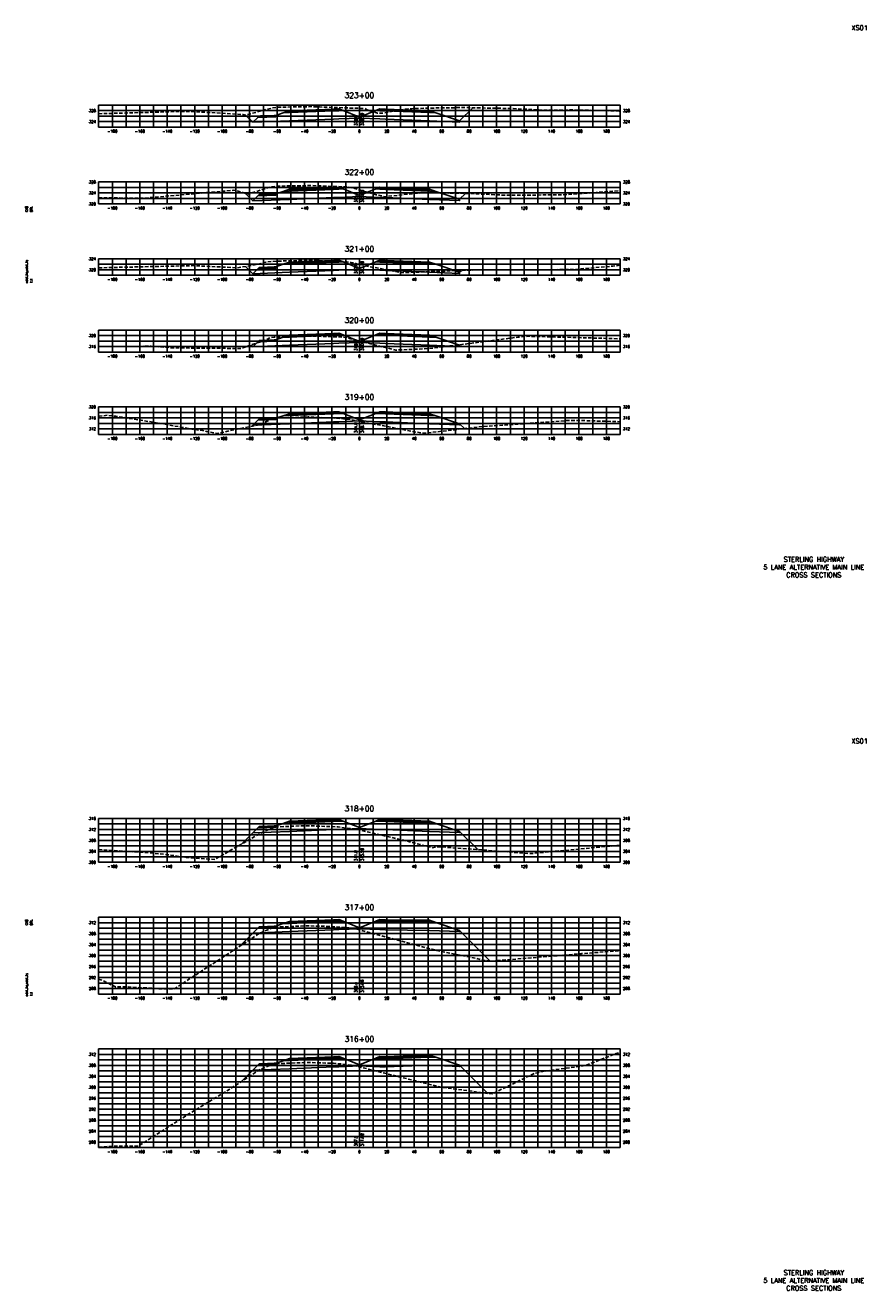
# Model space of a CAD drawing. Extents: x 37 to 10140, y -1968 to 9206.
# Tile 80 of 105: x 5147 to 5760, y 4696 to 5618. Entities that reach past the tile are written whole.
import ezdxf
from ezdxf.enums import TextEntityAlignment as Align

# ---------------------------------------------------------------- set-up
doc = ezdxf.new("R2010")
doc.units = 0
doc.header["$LTSCALE"] = 20
doc.header["$MEASUREMENT"] = 0
doc.linetypes.add('HIDDEN_050%', pattern=[0.1875, 0.125, -0.0625])
for name, color, linetype in [('S-AT-TXT175', 6, 'Continuous'), ('S-AT-TXT80', 1, 'Continuous'), ('XDATUM', 3, 'Continuous'), ('XEG', 1, 'HIDDEN_050%'), ('XFG', 2, 'Continuous'), ('XGRID', 251, 'Continuous'), ('XGRIDT', 2, 'Continuous'), ('XREF-BORDER', 7, 'Continuous')]:
    doc.layers.add(name, color=color, linetype=linetype)
doc.styles.add('L100', font='simplex.shx', dxfattribs={"height": 2})
doc.styles.add('L175', font='ROMANSM.shx', dxfattribs={"height": 3.5})
doc.styles.add('L80', font='ROMANSM.shx', dxfattribs={"height": 1.6})

# ---------------------------------------------------------------- blocks, each defined once
blk = doc.blocks.new('03025_00_att1')
at = {"layer": 'S-AT-TXT175', "style": 'L175'}
for tag, p in [('NUM', (32.402, 20.822)), ('LINE1', (30.64, 1.444)), ('LINE2', (30.64, 1.161)), ('LINE3', (30.64, 0.877))]:
    blk.add_attdef(tag, text='', height=0.175, dxfattribs=at).set_placement(p, align=Align.CENTER)
at = {"layer": 'S-AT-TXT80', "style": 'L80'}
for tag, p in [('DESIGNED', (2.094, 14.201)), ('CHECKED', (2.265, 14.201)), ('DRAFTED', (2.436, 14.201)), ('PCTB', (2.094, 11.605)), ('PSCALE', (2.265, 11.605)), ('PVIEW', (2.436, 11.605))]:
    blk.add_attdef(tag, p, '', height=0.08, rotation=90, dxfattribs=at)

msp = doc.modelspace()

# ---------------------------------------------------------------- linework, layer by layer
at = {"layer": 'XDATUM', "flags": 128}
for points in [[(5307.08, 5552.82), (5312.41, 5547.49), (5339, 5548.55), (5371, 5549.83), (5375, 5549.99), (5390, 5550.59), (5405, 5549.99), (5409, 5549.83), (5441, 5548.55), (5463, 5547.67), (5463, 5548.56), (5472.53, 5558.09)], [(5307.08, 5495.62), (5312.41, 5490.29), (5339, 5491.35), (5371, 5492.63), (5375, 5492.79), (5390, 5493.39), (5405, 5492.79), (5409, 5492.63), (5441, 5491.35), (5463, 5490.47), (5463, 5491.36), (5467.32, 5495.67)], [(5307.12, 5442.38), (5312.41, 5437.09), (5339, 5438.15), (5371, 5439.43), (5375, 5439.59), (5390, 5440.19), (5405, 5439.59), (5409, 5439.43), (5441, 5438.15), (5463, 5437.27), (5463, 5438.16), (5464.38, 5439.54)], [(5311.09, 5385.21), (5312.41, 5383.89), (5339, 5384.95), (5371, 5386.23), (5375, 5386.39), (5390, 5386.99), (5405, 5386.39), (5409, 5386.23), (5441, 5384.95), (5463, 5384.07), (5463, 5384.96), (5463.45, 5385.41)], [(5311.62, 5325.9), (5312.41, 5326.69), (5339, 5327.75), (5371, 5329.03), (5375, 5329.19), (5390, 5329.79), (5405, 5329.19), (5409, 5329.03), (5441, 5327.75), (5463, 5326.87), (5463, 5327.76), (5466.55, 5324.2)], [(5304.44, 5021.51), (5312.41, 5029.49), (5339, 5030.55), (5371, 5031.83), (5375, 5031.99), (5390, 5032.59), (5405, 5031.99), (5409, 5031.83), (5441, 5030.55), (5463, 5029.67), (5463, 5030.56), (5476.29, 5017.27)], [(5302.81, 4946.84), (5312.41, 4956.44), (5339, 4957.51), (5371, 4958.79), (5375, 4958.95), (5390, 4959.55), (5405, 4958.95), (5409, 4958.79), (5441, 4958.38), (5463, 4957.5), (5463, 4958.39), (5485.35, 4936.03)], [(5304.11, 4848.19), (5312.41, 4856.48), (5339, 4857.55), (5371, 4858.83), (5375, 4858.99), (5390, 4859.59), (5405, 4858.99), (5409, 4858.83), (5441, 4860.02), (5463, 4859.14), (5463, 4860.03), (5483.49, 4839.53)]]:
    msp.add_lwpolyline(points, dxfattribs=at)
at = {"layer": 'XEG', "flags": 128}
for points in [[(5200, 5553.76), (5260.68, 5555.44), (5266.63, 5555.47), (5305.3, 5553.2), (5307.34, 5552.76), (5320.2, 5556.3), (5322.5, 5556.93), (5325.24, 5557.69), (5329.22, 5558.41), (5329.94, 5558.54), (5333.89, 5558.57), (5355.84, 5558.93), (5360.98, 5558.68), (5383.33, 5557.92), (5387.1, 5557.78), (5390, 5557.66), (5394.02, 5557.51), (5395.13, 5556.88), (5395.27, 5556.87), (5397.02, 5556.09), (5403.26, 5554.1), (5406.44, 5554.06), (5423.67, 5557.14), (5425.43, 5557.22), (5429.08, 5557.46), (5443.04, 5557.9), (5460.18, 5558.19), (5468.91, 5558.18), (5475.69, 5558.01), (5501.99, 5557.54), (5525.04, 5556.25), (5535.23, 5556.35), (5545.99, 5556.55), (5569.18, 5556), (5580, 5555.67)], [(5200, 5492.53), (5232.14, 5492.13), (5232.38, 5492.15), (5232.63, 5492.18), (5298.23, 5497.94), (5300.68, 5497.75), (5302.47, 5497.16), (5308.6, 5495.11), (5314.08, 5496.81), (5321.13, 5499), (5325.32, 5500.32), (5328.88, 5500.86), (5329.9, 5501.02), (5349.5, 5501.29), (5355.24, 5501.37), (5375.51, 5500.56), (5380.99, 5500.35), (5384.39, 5499.76), (5385.18, 5499.65), (5390, 5498.25), (5402.27, 5494.7), (5408.71, 5493.28), (5430.41, 5495.66), (5433.04, 5495.95), (5442.15, 5496.17), (5470.07, 5495.62), (5496.5, 5494.37), (5504.03, 5494.42), (5511.99, 5494.41), (5537.99, 5494.68), (5562.59, 5496.29), (5571.94, 5497.02), (5580, 5497.73)], [(5200, 5441.36), (5203.6, 5441.52), (5268.46, 5443.01), (5269.69, 5443.04), (5272.38, 5442.87), (5300.63, 5441.43), (5309.65, 5442.75), (5318.21, 5444.64), (5320.38, 5445.23), (5321.89, 5445.61), (5330.01, 5446.29), (5346.89, 5446.69), (5354.59, 5446.9), (5372.04, 5446.21), (5379.61, 5445.89), (5380.85, 5445.71), (5383.68, 5445.39), (5390, 5443.92), (5393.93, 5443.01), (5404.52, 5440.95), (5420.39, 5437.85), (5427.53, 5438.13), (5467.96, 5439.68), (5477.98, 5439.92), (5534.05, 5440.07), (5547.82, 5440.31), (5574.7, 5442.69), (5580, 5443.3)], [(5200, 5383.96), (5203.94, 5384.02), (5234.46, 5384.2), (5238.35, 5384.29), (5241.15, 5384.07), (5253.9, 5383.06), (5283.78, 5382.83), (5290.19, 5382.79), (5300.4, 5382.59), (5302.37, 5382.61), (5303.17, 5382.51), (5305.17, 5383.19), (5319.17, 5387.97), (5322.42, 5389.08), (5325.15, 5390.47), (5327.92, 5390.76), (5329.78, 5390.88), (5344.66, 5391.46), (5353.6, 5391.75), (5353.64, 5391.75), (5368.9, 5391.23), (5377.71, 5390.97), (5380.16, 5390.55), (5381.61, 5390.28), (5390, 5388.11), (5403.7, 5384.55), (5416.65, 5381.43), (5439.87, 5382.52), (5443.98, 5382.87), (5505.51, 5390.89), (5513.82, 5391.49), (5571.6, 5389.95), (5580, 5389.62)], [(5200, 5333.11), (5200.45, 5333.2), (5206.7, 5333.95), (5212.61, 5333.18), (5240.66, 5328.74), (5270.29, 5323.44), (5275.79, 5322.78), (5278.7, 5322.2), (5286.55, 5320.62), (5302.62, 5324.18), (5316.9, 5326.91), (5321.9, 5329.26), (5325.68, 5331.29), (5328.16, 5331.64), (5330.09, 5332.03), (5343.3, 5332.36), (5352.78, 5332.71), (5366.91, 5332.07), (5376.38, 5331.66), (5378.47, 5331.38), (5380.34, 5331.13), (5383.71, 5330.73), (5390, 5329.53), (5432.16, 5321.53), (5436.15, 5320.77), (5437.06, 5320.79), (5459.78, 5323.41), (5476.97, 5325.42), (5479.81, 5325.66), (5543.06, 5330.17), (5546.27, 5330.03), (5549.66, 5330.14), (5580, 5329.23)], [(5200, 5017.33), (5209.46, 5016.66), (5236.29, 5015.06), (5250.16, 5013.53), (5264.12, 5011.57), (5284.55, 5010.03), (5292.27, 5014.53), (5316.42, 5028.4), (5320.21, 5030.28), (5325.91, 5032.92), (5328.04, 5033.46), (5329.84, 5033.89), (5339.43, 5034.27), (5352.16, 5034.72), (5362.03, 5034.33), (5374.59, 5033.88), (5377, 5033.41), (5378.61, 5033.12), (5383.28, 5032.64), (5386.44, 5032.4), (5390, 5031.58), (5423.27, 5023.87), (5438.67, 5019.87), (5443.24, 5018.69), (5445.81, 5019.13), (5446.9, 5019.32), (5448.43, 5019.34), (5494.58, 5015.91), (5514.52, 5014.39), (5515.65, 5014.43), (5580, 5020.47)], [(5200, 4922.74), (5202.28, 4922.17), (5212.22, 4917.23), (5221.62, 4917.17), (5246.58, 4915.71), (5255.52, 4915.9), (5262.27, 4920.41), (5316.59, 4955.82), (5320.3, 4957.59), (5326.09, 4960.03), (5327.56, 4960.3), (5329.94, 4960.8), (5338.9, 4961.22), (5351.49, 4961.68), (5364.13, 4961.35), (5373.27, 4961.02), (5374.84, 4960.8), (5377.43, 4960.59), (5382.41, 4960.13), (5385.89, 4959.89), (5390, 4958.79), (5442.93, 4944.63), (5447.64, 4943.46), (5481.65, 4936.53), (5482.41, 4936.37), (5485.98, 4935.96), (5551.49, 4941.39), (5552.07, 4941.48), (5562.33, 4942.25), (5580, 4943.64)], [(5200, 4800.33), (5210.61, 4801.07), (5228.82, 4801.07), (5263.31, 4823.01), (5300.45, 4845.77), (5317.11, 4856.75), (5319.72, 4857.79), (5326, 4860.37), (5328.9, 4861), (5329.94, 4861.19), (5345.53, 4861.84), (5352.16, 4862.09), (5365.58, 4861.62), (5371.22, 4861.47), (5372.71, 4861.31), (5376.24, 4861.02), (5383.47, 4860.17), (5386.11, 4859.89), (5390, 4858.91), (5442.94, 4845.67), (5450.52, 4843.78), (5451.13, 4843.83), (5457.44, 4843.01), (5486.63, 4839.11), (5517.48, 4854.16), (5520.59, 4854.86), (5523.53, 4855.55), (5554.55, 4859.81), (5580, 4869.67)]]:
    msp.add_lwpolyline(points, dxfattribs=at)
at = {"layer": 'XFG', "flags": 128}
for points in [[(5390, 5551.33), (5378.05, 5556.11), (5375, 5555.99), (5371, 5555.83), (5339, 5554.55), (5334.43, 5554.37), (5329, 5552.56), (5329, 5551.56), (5315.96, 5551.04), (5312.41, 5547.49), (5339, 5548.55), (5371, 5549.83), (5375, 5549.99), (5390, 5550.59), (5390, 5551.33)], [(5375, 5556.33), (5371, 5556.17), (5339, 5554.89), (5339, 5555.89), (5334.43, 5554.37), (5339, 5554.55), (5371, 5555.83), (5375, 5555.99), (5378.05, 5556.11), (5375, 5557.33), (5375, 5556.33)], [(5375, 5557.33), (5371, 5557.17), (5339, 5555.89), (5339, 5555.55), (5371, 5556.83), (5375, 5556.99), (5375, 5557.33)], [(5375, 5556.99), (5371, 5556.83), (5339, 5555.55), (5339, 5554.89), (5371, 5556.17), (5375, 5556.33), (5375, 5556.99)], [(5390, 5551.33), (5401.95, 5556.11), (5405, 5555.99), (5409, 5555.83), (5441, 5554.55), (5445.57, 5554.37), (5463, 5548.56), (5463, 5547.67), (5441, 5548.55), (5409, 5549.83), (5405, 5549.99), (5390, 5550.59)], [(5405, 5557.33), (5401.95, 5556.11), (5405, 5555.99), (5409, 5555.83), (5441, 5554.55), (5445.57, 5554.37), (5441, 5555.89), (5441, 5554.89), (5409, 5556.17), (5405, 5556.33), (5405, 5557.33)], [(5405, 5557.33), (5405, 5556.99), (5409, 5556.83), (5441, 5555.55), (5441, 5555.89), (5409, 5557.17), (5405, 5557.33)], [(5405, 5556.99), (5405, 5556.33), (5409, 5556.17), (5441, 5554.89), (5441, 5555.55), (5409, 5556.83), (5405, 5556.99)], [(5463, 5548.56), (5463, 5548.56), (5472.53, 5558.09)], [(5312.41, 5547.49), (5312.41, 5547.49), (5307.08, 5552.82)], [(5329, 5552.56), (5328, 5552.52), (5328, 5552.18), (5318, 5551.78), (5318, 5552.12), (5317, 5552.08), (5315.96, 5551.04), (5329, 5551.56), (5329, 5552.56)], [(5328, 5552.52), (5318, 5552.12), (5318, 5551.78), (5328, 5552.18), (5328, 5552.52)], [(5390, 5494.13), (5378.05, 5498.91), (5375, 5498.79), (5371, 5498.63), (5339, 5497.35), (5334.43, 5497.17), (5329, 5495.36), (5329, 5494.36), (5315.96, 5493.84), (5312.41, 5490.29), (5339, 5491.35), (5371, 5492.63), (5375, 5492.79), (5390, 5493.39), (5390, 5494.13)], [(5375, 5499.13), (5371, 5498.97), (5339, 5497.69), (5339, 5498.69), (5334.43, 5497.17), (5339, 5497.35), (5371, 5498.63), (5375, 5498.79), (5378.05, 5498.91), (5375, 5500.13), (5375, 5499.13)], [(5375, 5500.13), (5371, 5499.97), (5339, 5498.69), (5339, 5498.35), (5371, 5499.63), (5375, 5499.79), (5375, 5500.13)], [(5375, 5499.79), (5371, 5499.63), (5339, 5498.35), (5339, 5497.69), (5371, 5498.97), (5375, 5499.13), (5375, 5499.79)], [(5390, 5494.13), (5401.95, 5498.91), (5405, 5498.79), (5409, 5498.63), (5441, 5497.35), (5445.57, 5497.17), (5463, 5491.36), (5463, 5490.47), (5441, 5491.35), (5409, 5492.63), (5405, 5492.79), (5390, 5493.39)], [(5405, 5500.13), (5401.95, 5498.91), (5405, 5498.79), (5409, 5498.63), (5441, 5497.35), (5445.57, 5497.17), (5441, 5498.69), (5441, 5497.69), (5409, 5498.97), (5405, 5499.13), (5405, 5500.13)], [(5405, 5500.13), (5405, 5499.79), (5409, 5499.63), (5441, 5498.35), (5441, 5498.69), (5409, 5499.97), (5405, 5500.13)], [(5405, 5499.79), (5405, 5499.13), (5409, 5498.97), (5441, 5497.69), (5441, 5498.35), (5409, 5499.63), (5405, 5499.79)], [(5312.41, 5490.29), (5312.41, 5490.29), (5307.08, 5495.62)], [(5329, 5495.36), (5328, 5495.32), (5328, 5494.98), (5318, 5494.58), (5318, 5494.92), (5317, 5494.88), (5315.96, 5493.84), (5329, 5494.36), (5329, 5495.36)], [(5328, 5495.32), (5318, 5494.92), (5318, 5494.58), (5328, 5494.98), (5328, 5495.32)], [(5463, 5491.36), (5463, 5491.36), (5467.32, 5495.67)], [(5390, 5440.93), (5378.05, 5445.71), (5375, 5445.59), (5371, 5445.43), (5339, 5444.15), (5334.43, 5443.97), (5329, 5442.16), (5329, 5441.16), (5315.96, 5440.64), (5312.41, 5437.09), (5339, 5438.15), (5371, 5439.43), (5375, 5439.59), (5390, 5440.19), (5390, 5440.93)], [(5375, 5445.93), (5371, 5445.77), (5339, 5444.49), (5339, 5445.49), (5334.43, 5443.97), (5339, 5444.15), (5371, 5445.43), (5375, 5445.59), (5378.05, 5445.71), (5375, 5446.93), (5375, 5445.93)], [(5375, 5446.93), (5371, 5446.77), (5339, 5445.49), (5339, 5445.15), (5371, 5446.43), (5375, 5446.59), (5375, 5446.93)], [(5375, 5446.59), (5371, 5446.43), (5339, 5445.15), (5339, 5444.49), (5371, 5445.77), (5375, 5445.93), (5375, 5446.59)], [(5390, 5440.93), (5401.95, 5445.71), (5405, 5445.59), (5409, 5445.43), (5441, 5444.15), (5445.57, 5443.97), (5463, 5438.16), (5463, 5437.27), (5441, 5438.15), (5409, 5439.43), (5405, 5439.59), (5390, 5440.19)], [(5405, 5446.93), (5401.95, 5445.71), (5405, 5445.59), (5409, 5445.43), (5441, 5444.15), (5445.57, 5443.97), (5441, 5445.49), (5441, 5444.49), (5409, 5445.77), (5405, 5445.93), (5405, 5446.93)], [(5405, 5446.93), (5405, 5446.59), (5409, 5446.43), (5441, 5445.15), (5441, 5445.49), (5409, 5446.77), (5405, 5446.93)], [(5405, 5446.59), (5405, 5445.93), (5409, 5445.77), (5441, 5444.49), (5441, 5445.15), (5409, 5446.43), (5405, 5446.59)], [(5312.41, 5437.09), (5312.41, 5437.09), (5307.12, 5442.38)], [(5329, 5442.16), (5328, 5442.12), (5328, 5441.78), (5318, 5441.38), (5318, 5441.72), (5317, 5441.68), (5315.96, 5440.64), (5329, 5441.16), (5329, 5442.16)], [(5328, 5442.12), (5318, 5441.72), (5318, 5441.38), (5328, 5441.78), (5328, 5442.12)], [(5463, 5438.16), (5463, 5438.16), (5464.38, 5439.54)], [(5390, 5387.73), (5378.05, 5392.51), (5375, 5392.39), (5371, 5392.23), (5339, 5390.95), (5334.43, 5390.77), (5329, 5388.96), (5329, 5387.96), (5315.96, 5387.44), (5312.41, 5383.89), (5339, 5384.95), (5371, 5386.23), (5375, 5386.39), (5390, 5386.99), (5390, 5387.73)], [(5329, 5388.96), (5328, 5388.92), (5328, 5388.58), (5318, 5388.18), (5318, 5388.52), (5317, 5388.48), (5315.96, 5387.44), (5329, 5387.96), (5329, 5388.96)], [(5328, 5388.92), (5318, 5388.52), (5318, 5388.18), (5328, 5388.58), (5328, 5388.92)], [(5375, 5392.73), (5371, 5392.57), (5339, 5391.29), (5339, 5392.29), (5334.43, 5390.77), (5339, 5390.95), (5371, 5392.23), (5375, 5392.39), (5378.05, 5392.51), (5375, 5393.73), (5375, 5392.73)], [(5375, 5393.73), (5371, 5393.57), (5339, 5392.29), (5339, 5391.95), (5371, 5393.23), (5375, 5393.39), (5375, 5393.73)], [(5375, 5393.39), (5371, 5393.23), (5339, 5391.95), (5339, 5391.29), (5371, 5392.57), (5375, 5392.73), (5375, 5393.39)], [(5390, 5387.73), (5401.95, 5392.51), (5405, 5392.39), (5409, 5392.23), (5441, 5390.95), (5445.57, 5390.77), (5463, 5384.96), (5463, 5384.07), (5441, 5384.95), (5409, 5386.23), (5405, 5386.39), (5390, 5386.99)], [(5405, 5393.73), (5401.95, 5392.51), (5405, 5392.39), (5409, 5392.23), (5441, 5390.95), (5445.57, 5390.77), (5441, 5392.29), (5441, 5391.29), (5409, 5392.57), (5405, 5392.73), (5405, 5393.73)], [(5405, 5393.73), (5405, 5393.39), (5409, 5393.23), (5441, 5391.95), (5441, 5392.29), (5409, 5393.57), (5405, 5393.73)], [(5405, 5393.39), (5405, 5392.73), (5409, 5392.57), (5441, 5391.29), (5441, 5391.95), (5409, 5393.23), (5405, 5393.39)], [(5312.41, 5383.89), (5312.41, 5383.89), (5311.09, 5385.21)], [(5463, 5384.96), (5463, 5384.96), (5463.45, 5385.41)], [(5390, 5330.53), (5378.05, 5335.31), (5375, 5335.19), (5371, 5335.03), (5339, 5333.75), (5334.43, 5333.57), (5329, 5331.76), (5329, 5330.76), (5315.96, 5330.24), (5312.41, 5326.69), (5339, 5327.75), (5371, 5329.03), (5375, 5329.19), (5390, 5329.79), (5390, 5330.53)], [(5375, 5335.53), (5371, 5335.37), (5339, 5334.09), (5339, 5335.09), (5334.43, 5333.57), (5339, 5333.75), (5371, 5335.03), (5375, 5335.19), (5378.05, 5335.31), (5375, 5336.53), (5375, 5335.53)], [(5375, 5336.53), (5371, 5336.37), (5339, 5335.09), (5339, 5334.75), (5371, 5336.03), (5375, 5336.19), (5375, 5336.53)], [(5375, 5336.19), (5371, 5336.03), (5339, 5334.75), (5339, 5334.09), (5371, 5335.37), (5375, 5335.53), (5375, 5336.19)], [(5390, 5330.53), (5401.95, 5335.31), (5405, 5335.19), (5409, 5335.03), (5441, 5333.75), (5445.57, 5333.57), (5463, 5327.76), (5463, 5326.87), (5441, 5327.75), (5409, 5329.03), (5405, 5329.19), (5390, 5329.79)], [(5405, 5336.53), (5401.95, 5335.31), (5405, 5335.19), (5409, 5335.03), (5441, 5333.75), (5445.57, 5333.57), (5441, 5335.09), (5441, 5334.09), (5409, 5335.37), (5405, 5335.53), (5405, 5336.53)], [(5405, 5336.53), (5405, 5336.19), (5409, 5336.03), (5441, 5334.75), (5441, 5335.09), (5409, 5336.37), (5405, 5336.53)], [(5405, 5336.19), (5405, 5335.53), (5409, 5335.37), (5441, 5334.09), (5441, 5334.75), (5409, 5336.03), (5405, 5336.19)], [(5312.41, 5326.69), (5312.41, 5326.69), (5311.62, 5325.9)], [(5329, 5331.76), (5328, 5331.72), (5328, 5331.38), (5318, 5330.98), (5318, 5331.32), (5317, 5331.28), (5315.96, 5330.24), (5329, 5330.76), (5329, 5331.76)], [(5328, 5331.72), (5318, 5331.32), (5318, 5330.98), (5328, 5331.38), (5328, 5331.72)], [(5463, 5327.76), (5463, 5327.76), (5466.55, 5324.2)], [(5390, 5033.33), (5378.05, 5038.11), (5375, 5037.99), (5371, 5037.83), (5339, 5036.55), (5334.43, 5036.37), (5329, 5034.56), (5329, 5033.56), (5315.96, 5033.04), (5312.41, 5029.49), (5339, 5030.55), (5371, 5031.83), (5375, 5031.99), (5390, 5032.59), (5390, 5033.33)], [(5375, 5038.33), (5371, 5038.17), (5339, 5036.89), (5339, 5037.89), (5334.43, 5036.37), (5339, 5036.55), (5371, 5037.83), (5375, 5037.99), (5378.05, 5038.11), (5375, 5039.33), (5375, 5038.33)], [(5375, 5039.33), (5371, 5039.17), (5339, 5037.89), (5339, 5037.55), (5371, 5038.83), (5375, 5038.99), (5375, 5039.33)], [(5375, 5038.99), (5371, 5038.83), (5339, 5037.55), (5339, 5036.89), (5371, 5038.17), (5375, 5038.33), (5375, 5038.99)], [(5390, 5033.33), (5401.95, 5038.11), (5405, 5037.99), (5409, 5037.83), (5441, 5036.55), (5445.57, 5036.37), (5463, 5030.56), (5463, 5029.67), (5441, 5030.55), (5409, 5031.83), (5405, 5031.99), (5390, 5032.59)], [(5405, 5039.33), (5401.95, 5038.11), (5405, 5037.99), (5409, 5037.83), (5441, 5036.55), (5445.57, 5036.37), (5441, 5037.89), (5441, 5036.89), (5409, 5038.17), (5405, 5038.33), (5405, 5039.33)], [(5405, 5039.33), (5405, 5038.99), (5409, 5038.83), (5441, 5037.55), (5441, 5037.89), (5409, 5039.17), (5405, 5039.33)], [(5405, 5038.99), (5405, 5038.33), (5409, 5038.17), (5441, 5036.89), (5441, 5037.55), (5409, 5038.83), (5405, 5038.99)], [(5312.41, 5029.49), (5312.41, 5029.49), (5304.44, 5021.51)], [(5329, 5034.56), (5328, 5034.52), (5328, 5034.18), (5318, 5033.78), (5318, 5034.12), (5317, 5034.08), (5315.96, 5033.04), (5329, 5033.56), (5329, 5034.56)], [(5328, 5034.52), (5318, 5034.12), (5318, 5033.78), (5328, 5034.18), (5328, 5034.52)], [(5463, 5030.56), (5463, 5030.56), (5476.29, 5017.27)], [(5390, 4960.29), (5378.05, 4965.07), (5375, 4964.95), (5371, 4964.79), (5339, 4963.51), (5334.43, 4963.32), (5329, 4961.51), (5329, 4960.51), (5315.96, 4959.99), (5312.41, 4956.44), (5339, 4957.51), (5371, 4958.79), (5375, 4958.95), (5390, 4959.55), (5390, 4960.29)], [(5375, 4965.29), (5371, 4965.13), (5339, 4963.85), (5339, 4964.85), (5334.43, 4963.32), (5339, 4963.51), (5371, 4964.79), (5375, 4964.95), (5378.05, 4965.07), (5375, 4966.29), (5375, 4965.29)], [(5375, 4966.29), (5371, 4966.13), (5339, 4964.85), (5339, 4964.51), (5371, 4965.79), (5375, 4965.95), (5375, 4966.29)], [(5375, 4965.95), (5371, 4965.79), (5339, 4964.51), (5339, 4963.85), (5371, 4965.13), (5375, 4965.29), (5375, 4965.95)], [(5390, 4960.29), (5401.95, 4965.07), (5405, 4964.95), (5409, 4964.79), (5441, 4964.38), (5445.57, 4964.2), (5463, 4958.39), (5463, 4957.5), (5441, 4958.38), (5409, 4958.79), (5405, 4958.95), (5390, 4959.55)], [(5405, 4966.29), (5401.95, 4965.07), (5405, 4964.95), (5409, 4964.79), (5441, 4964.38), (5445.57, 4964.2), (5441, 4965.72), (5441, 4964.72), (5409, 4965.13), (5405, 4965.29), (5405, 4966.29)], [(5405, 4966.29), (5405, 4965.95), (5409, 4965.79), (5441, 4965.38), (5441, 4965.72), (5409, 4966.13), (5405, 4966.29)], [(5405, 4965.95), (5405, 4965.29), (5409, 4965.13), (5441, 4964.72), (5441, 4965.38), (5409, 4965.79), (5405, 4965.95)], [(5312.41, 4956.44), (5312.41, 4956.44), (5302.81, 4946.84)], [(5329, 4961.51), (5328, 4961.47), (5328, 4961.13), (5318, 4960.73), (5318, 4961.07), (5317, 4961.03), (5315.96, 4959.99), (5329, 4960.51), (5329, 4961.51)], [(5328, 4961.47), (5318, 4961.07), (5318, 4960.73), (5328, 4961.13), (5328, 4961.47)], [(5463, 4958.39), (5463, 4958.39), (5485.35, 4936.03)], [(5390, 4860.33), (5378.05, 4865.11), (5375, 4864.99), (5371, 4864.83), (5339, 4863.55), (5334.43, 4863.36), (5329, 4861.55), (5329, 4860.55), (5315.96, 4860.03), (5312.41, 4856.48), (5339, 4857.55), (5371, 4858.83), (5375, 4858.99), (5390, 4859.59), (5390, 4860.33)], [(5375, 4865.33), (5371, 4865.17), (5339, 4863.89), (5339, 4864.89), (5334.43, 4863.36), (5339, 4863.55), (5371, 4864.83), (5375, 4864.99), (5378.05, 4865.11), (5375, 4866.33), (5375, 4865.33)], [(5375, 4866.33), (5371, 4866.17), (5339, 4864.89), (5339, 4864.55), (5371, 4865.83), (5375, 4865.99), (5375, 4866.33)], [(5375, 4865.99), (5371, 4865.83), (5339, 4864.55), (5339, 4863.89), (5371, 4865.17), (5375, 4865.33), (5375, 4865.99)], [(5390, 4860.33), (5401.95, 4865.11), (5405, 4864.99), (5409, 4864.83), (5441, 4866.02), (5445.57, 4865.84), (5463, 4860.03), (5463, 4859.14), (5441, 4860.02), (5409, 4858.83), (5405, 4858.99), (5390, 4859.59)], [(5405, 4866.33), (5401.95, 4865.11), (5405, 4864.99), (5409, 4864.83), (5441, 4866.02), (5445.57, 4865.84), (5441, 4867.36), (5441, 4866.36), (5409, 4865.17), (5405, 4865.33), (5405, 4866.33)], [(5405, 4866.33), (5405, 4865.99), (5409, 4865.83), (5441, 4867.02), (5441, 4867.36), (5409, 4866.17), (5405, 4866.33)], [(5405, 4865.99), (5405, 4865.33), (5409, 4865.17), (5441, 4866.36), (5441, 4867.02), (5409, 4865.83), (5405, 4865.99)], [(5312.41, 4856.48), (5312.41, 4856.48), (5304.11, 4848.19)], [(5329, 4861.55), (5328, 4861.51), (5328, 4861.17), (5318, 4860.77), (5318, 4861.11), (5317, 4861.07), (5315.96, 4860.03), (5329, 4860.55), (5329, 4861.55)], [(5328, 4861.51), (5318, 4861.11), (5318, 4860.77), (5328, 4861.17), (5328, 4861.51)], [(5463, 4860.03), (5463, 4860.03), (5483.49, 4839.53)]]:
    msp.add_lwpolyline(points, dxfattribs=at)
at = {"layer": 'XGRID'}
for p, q in [((5200, 5544), (5200, 5560)), ((5200, 5560), (5580, 5560)), ((5200, 5556), (5580, 5556)), ((5210, 5544), (5210, 5560)), ((5220, 5544), (5220, 5560)), ((5230, 5544), (5230, 5560)), ((5240, 5544), (5240, 5560)), ((5250, 5544), (5250, 5560)), ((5260, 5544), (5260, 5560)), ((5270, 5544), (5270, 5560)), ((5280, 5544), (5280, 5560)), ((5290, 5544), (5290, 5560)), ((5300, 5544), (5300, 5560)), ((5310, 5544), (5310, 5560)), ((5320, 5544), (5320, 5560)), ((5330, 5544), (5330, 5560)), ((5340, 5544), (5340, 5560)), ((5350, 5544), (5350, 5560)), ((5360, 5544), (5360, 5560)), ((5370, 5544), (5370, 5560)), ((5380, 5544), (5380, 5560)), ((5390, 5544), (5390, 5560)), ((5400, 5544), (5400, 5560)), ((5410, 5544), (5410, 5560)), ((5420, 5544), (5420, 5560)), ((5430, 5544), (5430, 5560)), ((5440, 5544), (5440, 5560)), ((5450, 5544), (5450, 5560)), ((5460, 5544), (5460, 5560)), ((5470, 5544), (5470, 5560)), ((5480, 5544), (5480, 5560)), ((5490, 5544), (5490, 5560)), ((5500, 5544), (5500, 5560)), ((5510, 5544), (5510, 5560)), ((5520, 5544), (5520, 5560)), ((5530, 5544), (5530, 5560)), ((5540, 5544), (5540, 5560)), ((5550, 5544), (5550, 5560)), ((5560, 5544), (5560, 5560)), ((5570, 5544), (5570, 5560)), ((5580, 5544), (5580, 5560)), ((5200, 5552), (5580, 5552)), ((5200, 5548), (5580, 5548)), ((5200, 5544), (5580, 5544)), ((5200, 5488), (5200, 5504)), ((5200, 5504), (5580, 5504)), ((5200, 5500), (5580, 5500)), ((5210, 5488), (5210, 5504)), ((5220, 5488), (5220, 5504)), ((5230, 5488), (5230, 5504)), ((5240, 5488), (5240, 5504)), ((5250, 5488), (5250, 5504)), ((5260, 5488), (5260, 5504)), ((5270, 5488), (5270, 5504)), ((5280, 5488), (5280, 5504)), ((5290, 5488), (5290, 5504)), ((5300, 5488), (5300, 5504)), ((5310, 5488), (5310, 5504)), ((5320, 5488), (5320, 5504)), ((5330, 5488), (5330, 5504)), ((5340, 5488), (5340, 5504)), ((5350, 5488), (5350, 5504)), ((5360, 5488), (5360, 5504)), ((5370, 5488), (5370, 5504)), ((5380, 5488), (5380, 5504)), ((5390, 5488), (5390, 5504)), ((5400, 5488), (5400, 5504)), ((5410, 5488), (5410, 5504)), ((5420, 5488), (5420, 5504)), ((5430, 5488), (5430, 5504)), ((5440, 5488), (5440, 5504)), ((5450, 5488), (5450, 5504)), ((5460, 5488), (5460, 5504)), ((5470, 5488), (5470, 5504)), ((5480, 5488), (5480, 5504)), ((5490, 5488), (5490, 5504)), ((5500, 5488), (5500, 5504)), ((5510, 5488), (5510, 5504)), ((5520, 5488), (5520, 5504)), ((5530, 5488), (5530, 5504)), ((5540, 5488), (5540, 5504)), ((5550, 5488), (5550, 5504)), ((5560, 5488), (5560, 5504)), ((5570, 5488), (5570, 5504)), ((5580, 5488), (5580, 5504)), ((5200, 5496), (5580, 5496)), ((5200, 5492), (5580, 5492)), ((5200, 5488), (5580, 5488)), ((5200, 5436), (5200, 5448)), ((5200, 5448), (5580, 5448)), ((5200, 5444), (5580, 5444)), ((5210, 5436), (5210, 5448)), ((5220, 5436), (5220, 5448)), ((5230, 5436), (5230, 5448)), ((5240, 5436), (5240, 5448)), ((5250, 5436), (5250, 5448)), ((5260, 5436), (5260, 5448)), ((5270, 5436), (5270, 5448)), ((5280, 5436), (5280, 5448)), ((5290, 5436), (5290, 5448)), ((5300, 5436), (5300, 5448)), ((5310, 5436), (5310, 5448)), ((5320, 5436), (5320, 5448)), ((5330, 5436), (5330, 5448)), ((5340, 5436), (5340, 5448)), ((5350, 5436), (5350, 5448)), ((5360, 5436), (5360, 5448)), ((5370, 5436), (5370, 5448)), ((5380, 5436), (5380, 5448)), ((5390, 5436), (5390, 5448)), ((5400, 5436), (5400, 5448)), ((5410, 5436), (5410, 5448)), ((5420, 5436), (5420, 5448)), ((5430, 5436), (5430, 5448)), ((5440, 5436), (5440, 5448)), ((5450, 5436), (5450, 5448)), ((5460, 5436), (5460, 5448)), ((5470, 5436), (5470, 5448)), ((5480, 5436), (5480, 5448)), ((5490, 5436), (5490, 5448)), ((5500, 5436), (5500, 5448)), ((5510, 5436), (5510, 5448)), ((5520, 5436), (5520, 5448)), ((5530, 5436), (5530, 5448)), ((5540, 5436), (5540, 5448)), ((5550, 5436), (5550, 5448)), ((5560, 5436), (5560, 5448)), ((5570, 5436), (5570, 5448)), ((5580, 5436), (5580, 5448)), ((5200, 5440), (5580, 5440)), ((5200, 5436), (5580, 5436)), ((5200, 5380), (5200, 5396)), ((5200, 5396), (5580, 5396)), ((5200, 5392), (5580, 5392)), ((5200, 5388), (5580, 5388)), ((5210, 5380), (5210, 5396)), ((5220, 5380), (5220, 5396)), ((5230, 5380), (5230, 5396)), ((5240, 5380), (5240, 5396)), ((5250, 5380), (5250, 5396)), ((5260, 5380), (5260, 5396)), ((5270, 5380), (5270, 5396)), ((5280, 5380), (5280, 5396)), ((5290, 5380), (5290, 5396)), ((5300, 5380), (5300, 5396)), ((5310, 5380), (5310, 5396)), ((5320, 5380), (5320, 5396)), ((5330, 5380), (5330, 5396)), ((5340, 5380), (5340, 5396)), ((5350, 5380), (5350, 5396)), ((5360, 5380), (5360, 5396)), ((5370, 5380), (5370, 5396)), ((5380, 5380), (5380, 5396)), ((5390, 5380), (5390, 5396)), ((5400, 5380), (5400, 5396)), ((5410, 5380), (5410, 5396)), ((5420, 5380), (5420, 5396)), ((5430, 5380), (5430, 5396)), ((5440, 5380), (5440, 5396)), ((5450, 5380), (5450, 5396)), ((5460, 5380), (5460, 5396)), ((5470, 5380), (5470, 5396)), ((5480, 5380), (5480, 5396)), ((5490, 5380), (5490, 5396)), ((5500, 5380), (5500, 5396)), ((5510, 5380), (5510, 5396)), ((5520, 5380), (5520, 5396)), ((5530, 5380), (5530, 5396)), ((5540, 5380), (5540, 5396)), ((5550, 5380), (5550, 5396)), ((5560, 5380), (5560, 5396)), ((5570, 5380), (5570, 5396)), ((5580, 5380), (5580, 5396)), ((5200, 5384), (5580, 5384)), ((5200, 5380), (5580, 5380)), ((5200, 5320), (5200, 5340)), ((5200, 5340), (5580, 5340)), ((5200, 5336), (5580, 5336)), ((5210, 5320), (5210, 5340)), ((5220, 5320), (5220, 5340)), ((5230, 5320), (5230, 5340)), ((5240, 5320), (5240, 5340)), ((5250, 5320), (5250, 5340)), ((5260, 5320), (5260, 5340)), ((5270, 5320), (5270, 5340)), ((5280, 5320), (5280, 5340)), ((5290, 5320), (5290, 5340)), ((5300, 5320), (5300, 5340)), ((5310, 5320), (5310, 5340)), ((5320, 5320), (5320, 5340)), ((5330, 5320), (5330, 5340)), ((5340, 5320), (5340, 5340)), ((5350, 5320), (5350, 5340)), ((5360, 5320), (5360, 5340)), ((5370, 5320), (5370, 5340)), ((5380, 5320), (5380, 5340)), ((5390, 5320), (5390, 5340)), ((5400, 5320), (5400, 5340)), ((5410, 5320), (5410, 5340)), ((5420, 5320), (5420, 5340)), ((5430, 5320), (5430, 5340)), ((5440, 5320), (5440, 5340)), ((5450, 5320), (5450, 5340)), ((5460, 5320), (5460, 5340)), ((5470, 5320), (5470, 5340)), ((5480, 5320), (5480, 5340)), ((5490, 5320), (5490, 5340)), ((5500, 5320), (5500, 5340)), ((5510, 5320), (5510, 5340)), ((5520, 5320), (5520, 5340)), ((5530, 5320), (5530, 5340)), ((5540, 5320), (5540, 5340)), ((5550, 5320), (5550, 5340)), ((5560, 5320), (5560, 5340)), ((5570, 5320), (5570, 5340)), ((5580, 5320), (5580, 5340)), ((5200, 5332), (5580, 5332)), ((5200, 5328), (5580, 5328)), ((5200, 5324), (5580, 5324)), ((5200, 5320), (5580, 5320)), ((5200, 5008), (5200, 5040)), ((5200, 5040), (5580, 5040)), ((5210, 5008), (5210, 5040)), ((5220, 5008), (5220, 5040)), ((5230, 5008), (5230, 5040)), ((5240, 5008), (5240, 5040)), ((5250, 5008), (5250, 5040)), ((5260, 5008), (5260, 5040)), ((5270, 5008), (5270, 5040)), ((5280, 5008), (5280, 5040)), ((5290, 5008), (5290, 5040)), ((5300, 5008), (5300, 5040)), ((5310, 5008), (5310, 5040)), ((5320, 5008), (5320, 5040)), ((5330, 5008), (5330, 5040)), ((5340, 5008), (5340, 5040)), ((5350, 5008), (5350, 5040)), ((5360, 5008), (5360, 5040)), ((5370, 5008), (5370, 5040)), ((5380, 5008), (5380, 5040)), ((5390, 5008), (5390, 5040)), ((5400, 5008), (5400, 5040)), ((5410, 5008), (5410, 5040)), ((5420, 5008), (5420, 5040)), ((5430, 5008), (5430, 5040)), ((5440, 5008), (5440, 5040)), ((5450, 5008), (5450, 5040)), ((5460, 5008), (5460, 5040)), ((5470, 5008), (5470, 5040)), ((5480, 5008), (5480, 5040)), ((5490, 5008), (5490, 5040)), ((5500, 5008), (5500, 5040)), ((5510, 5008), (5510, 5040)), ((5520, 5008), (5520, 5040)), ((5530, 5008), (5530, 5040)), ((5540, 5008), (5540, 5040)), ((5550, 5008), (5550, 5040)), ((5560, 5008), (5560, 5040)), ((5570, 5008), (5570, 5040)), ((5580, 5008), (5580, 5040)), ((5200, 5036), (5580, 5036)), ((5200, 5032), (5580, 5032)), ((5200, 5028), (5580, 5028)), ((5200, 5024), (5580, 5024)), ((5200, 5020), (5580, 5020)), ((5200, 5016), (5580, 5016)), ((5200, 5012), (5580, 5012)), ((5200, 5008), (5580, 5008)), ((5200, 4912), (5200, 4968)), ((5200, 4968), (5580, 4968)), ((5200, 4964), (5580, 4964)), ((5210, 4912), (5210, 4968)), ((5220, 4912), (5220, 4968)), ((5230, 4912), (5230, 4968)), ((5240, 4912), (5240, 4968)), ((5250, 4912), (5250, 4968)), ((5260, 4912), (5260, 4968)), ((5270, 4912), (5270, 4968)), ((5280, 4912), (5280, 4968)), ((5290, 4912), (5290, 4968)), ((5300, 4912), (5300, 4968)), ((5310, 4912), (5310, 4968)), ((5320, 4912), (5320, 4968)), ((5330, 4912), (5330, 4968)), ((5340, 4912), (5340, 4968)), ((5350, 4912), (5350, 4968)), ((5360, 4912), (5360, 4968)), ((5370, 4912), (5370, 4968)), ((5380, 4912), (5380, 4968)), ((5390, 4912), (5390, 4968)), ((5400, 4912), (5400, 4968)), ((5410, 4912), (5410, 4968)), ((5420, 4912), (5420, 4968)), ((5430, 4912), (5430, 4968)), ((5440, 4912), (5440, 4968)), ((5450, 4912), (5450, 4968)), ((5460, 4912), (5460, 4968)), ((5470, 4912), (5470, 4968)), ((5480, 4912), (5480, 4968)), ((5490, 4912), (5490, 4968)), ((5500, 4912), (5500, 4968)), ((5510, 4912), (5510, 4968)), ((5520, 4912), (5520, 4968)), ((5530, 4912), (5530, 4968)), ((5540, 4912), (5540, 4968)), ((5550, 4912), (5550, 4968)), ((5560, 4912), (5560, 4968)), ((5570, 4912), (5570, 4968)), ((5580, 4912), (5580, 4968)), ((5200, 4960), (5580, 4960)), ((5200, 4956), (5580, 4956)), ((5200, 4952), (5580, 4952)), ((5200, 4948), (5580, 4948)), ((5200, 4944), (5580, 4944)), ((5200, 4940), (5580, 4940)), ((5200, 4936), (5580, 4936)), ((5200, 4932), (5580, 4932)), ((5200, 4928), (5580, 4928)), ((5200, 4924), (5580, 4924)), ((5200, 4920), (5580, 4920)), ((5200, 4916), (5580, 4916)), ((5200, 4912), (5580, 4912)), ((5200, 4800), (5200, 4872)), ((5200, 4872), (5580, 4872)), ((5210, 4800), (5210, 4872)), ((5220, 4800), (5220, 4872)), ((5230, 4800), (5230, 4872)), ((5240, 4800), (5240, 4872)), ((5250, 4800), (5250, 4872)), ((5260, 4800), (5260, 4872)), ((5270, 4800), (5270, 4872)), ((5280, 4800), (5280, 4872)), ((5290, 4800), (5290, 4872)), ((5300, 4800), (5300, 4872)), ((5310, 4800), (5310, 4872)), ((5320, 4800), (5320, 4872)), ((5330, 4800), (5330, 4872)), ((5340, 4800), (5340, 4872)), ((5350, 4800), (5350, 4872)), ((5360, 4800), (5360, 4872)), ((5370, 4800), (5370, 4872)), ((5380, 4800), (5380, 4872)), ((5390, 4800), (5390, 4872)), ((5400, 4800), (5400, 4872)), ((5410, 4800), (5410, 4872)), ((5420, 4800), (5420, 4872)), ((5430, 4800), (5430, 4872)), ((5440, 4800), (5440, 4872)), ((5450, 4800), (5450, 4872)), ((5460, 4800), (5460, 4872)), ((5470, 4800), (5470, 4872)), ((5480, 4800), (5480, 4872)), ((5490, 4800), (5490, 4872)), ((5500, 4800), (5500, 4872)), ((5510, 4800), (5510, 4872)), ((5520, 4800), (5520, 4872)), ((5530, 4800), (5530, 4872)), ((5540, 4800), (5540, 4872)), ((5550, 4800), (5550, 4872)), ((5560, 4800), (5560, 4872)), ((5570, 4800), (5570, 4872)), ((5580, 4800), (5580, 4872)), ((5200, 4868), (5580, 4868)), ((5200, 4864), (5580, 4864)), ((5200, 4860), (5580, 4860)), ((5200, 4856), (5580, 4856)), ((5200, 4852), (5580, 4852)), ((5200, 4848), (5580, 4848)), ((5200, 4844), (5580, 4844)), ((5200, 4840), (5580, 4840)), ((5200, 4836), (5580, 4836)), ((5200, 4832), (5580, 4832)), ((5200, 4828), (5580, 4828)), ((5200, 4824), (5580, 4824)), ((5200, 4820), (5580, 4820)), ((5200, 4816), (5580, 4816)), ((5200, 4812), (5580, 4812)), ((5200, 4808), (5580, 4808)), ((5200, 4804), (5580, 4804)), ((5200, 4800), (5580, 4800))]:
    msp.add_line(p, q, dxfattribs=at)

# ---------------------------------------------------------------- block references
at = {"layer": 'XREF-BORDER'}
ref = msp.add_blockref('03025_00_att1', (5106.45, 5198.23), dxfattribs=dict(at, xscale=20, yscale=20, zscale=20))
ref.add_attrib('LINE1', 'STERLING HIGHWAY', dxfattribs={"layer": 'S-AT-TXT175', "height": 3.5, "style": 'L175'}).set_placement((5721.07, 5227.1), align=Align.CENTER)
ref.add_attrib('LINE2', '5 LANE ALTERNATIVE MAIN LINE', dxfattribs={"layer": 'S-AT-TXT175', "height": 3.5, "style": 'L175'}).set_placement((5721.07, 5221.44), align=Align.CENTER)
ref.add_attrib('LINE3', 'CROSS SECTIONS', dxfattribs={"layer": 'S-AT-TXT175', "height": 3.5, "style": 'L175'}).set_placement((5721.07, 5215.77), align=Align.CENTER)
ref.add_attrib('NUM', 'XS01', dxfattribs={"layer": 'S-AT-TXT175', "height": 3.5, "style": 'L175'}).set_placement((5754.49, 5614.66), align=Align.CENTER)
ref.add_attrib('DESIGNED', 'CAB', (5148.33, 5482.25), dxfattribs={"layer": 'S-AT-TXT80', "height": 1.6, "rotation": 90, "style": 'L80'})
ref.add_attrib('CHECKED', 'DRL', (5151.75, 5482.25), dxfattribs={"layer": 'S-AT-TXT80', "height": 1.6, "rotation": 90, "style": 'L80'})
ref.add_attrib('PCTB', 'adot_hs,adot_fs', (5148.33, 5430.32), dxfattribs={"layer": 'S-AT-TXT80', "height": 1.6, "rotation": 90, "style": 'L80'})
ref.add_attrib('PSCALE', '1:1', (5151.75, 5430.32), dxfattribs={"layer": 'S-AT-TXT80', "height": 1.6, "rotation": 90, "style": 'L80'})
ref = msp.add_blockref('03025_00_att1', (5106.45, 4678.23), dxfattribs=dict(at, xscale=20, yscale=20, zscale=20))
ref.add_attrib('LINE1', 'STERLING HIGHWAY', dxfattribs={"layer": 'S-AT-TXT175', "height": 3.5, "style": 'L175'}).set_placement((5721.07, 4707.1), align=Align.CENTER)
ref.add_attrib('LINE2', '5 LANE ALTERNATIVE MAIN LINE', dxfattribs={"layer": 'S-AT-TXT175', "height": 3.5, "style": 'L175'}).set_placement((5721.07, 4701.44), align=Align.CENTER)
ref.add_attrib('LINE3', 'CROSS SECTIONS', dxfattribs={"layer": 'S-AT-TXT175', "height": 3.5, "style": 'L175'}).set_placement((5721.07, 4695.77), align=Align.CENTER)
ref.add_attrib('NUM', 'XS01', dxfattribs={"layer": 'S-AT-TXT175', "height": 3.5, "style": 'L175'}).set_placement((5754.49, 5094.66), align=Align.CENTER)
ref.add_attrib('DESIGNED', 'CAB', (5148.33, 4962.25), dxfattribs={"layer": 'S-AT-TXT80', "height": 1.6, "rotation": 90, "style": 'L80'})
ref.add_attrib('CHECKED', 'DRL', (5151.75, 4962.25), dxfattribs={"layer": 'S-AT-TXT80', "height": 1.6, "rotation": 90, "style": 'L80'})
ref.add_attrib('PCTB', 'adot_hs,adot_fs', (5148.33, 4910.32), dxfattribs={"layer": 'S-AT-TXT80', "height": 1.6, "rotation": 90, "style": 'L80'})
ref.add_attrib('PSCALE', '1:1', (5151.75, 4910.32), dxfattribs={"layer": 'S-AT-TXT80', "height": 1.6, "rotation": 90, "style": 'L80'})

# ---------------------------------------------------------------- texts
at = {"layer": 'XGRIDT', "style": 'L100'}
for s, p in [('323+00', (5390, 5564)), ('322+00', (5390, 5508)), ('321+00', (5390, 5452)), ('320+00', (5390, 5400)), ('319+00', (5390, 5344)), ('318+00', (5390, 5044)), ('317+00', (5390, 4972)), ('316+00', (5390, 4876))]:
    msp.add_text(s, height=4, dxfattribs=at).set_placement(p, align=Align.BOTTOM_CENTER)
for s, p in [('328', (5198, 5556)), ('324', (5198, 5548)), ('328', (5198, 5504)), ('324', (5198, 5496)), ('320', (5198, 5488)), ('324', (5198, 5448)), ('320', (5198, 5440)), ('320', (5198, 5392)), ('316', (5198, 5384)), ('320', (5198, 5340)), ('316', (5198, 5332)), ('312', (5198, 5324)), ('316', (5198, 5040)), ('312', (5198, 5032)), ('308', (5198, 5024)), ('304', (5198, 5016)), ('300', (5198, 5008)), ('312', (5198, 4964)), ('308', (5198, 4956)), ('304', (5198, 4948)), ('300', (5198, 4940)), ('296', (5198, 4932)), ('292', (5198, 4924)), ('288', (5198, 4916)), ('312', (5198, 4868)), ('308', (5198, 4860)), ('304', (5198, 4852)), ('300', (5198, 4844)), ('296', (5198, 4836)), ('292', (5198, 4828)), ('288', (5198, 4820)), ('284', (5198, 4812)), ('280', (5198, 4804))]:
    msp.add_text(s, height=2, dxfattribs=at).set_placement(p, align=Align.MIDDLE_RIGHT)
for s, p in [('328', (5582, 5556)), ('324', (5582, 5548)), ('328', (5582, 5504)), ('324', (5582, 5496)), ('320', (5582, 5488)), ('324', (5582, 5448)), ('320', (5582, 5440)), ('320', (5582, 5392)), ('316', (5582, 5384)), ('320', (5582, 5340)), ('316', (5582, 5332)), ('312', (5582, 5324)), ('316', (5582, 5040)), ('312', (5582, 5032)), ('308', (5582, 5024)), ('304', (5582, 5016)), ('300', (5582, 5008)), ('312', (5582, 4964)), ('308', (5582, 4956)), ('304', (5582, 4948)), ('300', (5582, 4940)), ('296', (5582, 4932)), ('292', (5582, 4924)), ('288', (5582, 4916)), ('312', (5582, 4868)), ('308', (5582, 4860)), ('304', (5582, 4852)), ('300', (5582, 4844)), ('296', (5582, 4836)), ('292', (5582, 4828)), ('288', (5582, 4820)), ('284', (5582, 4812)), ('280', (5582, 4804))]:
    msp.add_text(s, height=2, dxfattribs=at).set_placement(p, align=Align.MIDDLE_LEFT)
for s, p in [('328.8', (5389, 5545)), ('325.1', (5389, 5489)), ('322.0', (5389, 5437)), ('318.1', (5389, 5381)), ('314.8', (5389, 5321)), ('311.8', (5389, 5009)), ('309.4', (5389, 4913)), ('307.5', (5389, 4801))]:
    msp.add_text(s, height=2, rotation=90, dxfattribs=at).set_placement(p, align=Align.BOTTOM_LEFT)
for s, p in [('328.59', (5391, 5545)), ('325.99', (5391, 5489)), ('323.39', (5391, 5437)), ('320.79', (5391, 5381)), ('318.19', (5391, 5321)), ('315.59', (5391, 5009)), ('313.06', (5391, 4913)), ('311.08', (5391, 4801))]:
    msp.add_text(s, height=2, rotation=90, dxfattribs=at).set_placement(p, align=Align.TOP_LEFT)
for s, p in [('-180', (5210, 5542)), ('-160', (5230, 5542)), ('-140', (5250, 5542)), ('-120', (5270, 5542)), ('-100', (5290, 5542)), ('-80', (5310, 5542)), ('-60', (5330, 5542)), ('-40', (5350, 5542)), ('-20', (5370, 5542)), ('0', (5390, 5542)), ('20', (5410, 5542)), ('40', (5430, 5542)), ('60', (5450, 5542)), ('80', (5470, 5542)), ('100', (5490, 5542)), ('120', (5510, 5542)), ('140', (5530, 5542)), ('160', (5550, 5542)), ('180', (5570, 5542)), ('-180', (5210, 5486)), ('-160', (5230, 5486)), ('-140', (5250, 5486)), ('-120', (5270, 5486)), ('-100', (5290, 5486)), ('-80', (5310, 5486)), ('-60', (5330, 5486)), ('-40', (5350, 5486)), ('-20', (5370, 5486)), ('0', (5390, 5486)), ('20', (5410, 5486)), ('40', (5430, 5486)), ('60', (5450, 5486)), ('80', (5470, 5486)), ('100', (5490, 5486)), ('120', (5510, 5486)), ('140', (5530, 5486)), ('160', (5550, 5486)), ('180', (5570, 5486)), ('-180', (5210, 5434)), ('-160', (5230, 5434)), ('-140', (5250, 5434)), ('-120', (5270, 5434)), ('-100', (5290, 5434)), ('-80', (5310, 5434)), ('-60', (5330, 5434)), ('-40', (5350, 5434)), ('-20', (5370, 5434)), ('0', (5390, 5434)), ('20', (5410, 5434)), ('40', (5430, 5434)), ('60', (5450, 5434)), ('80', (5470, 5434)), ('100', (5490, 5434)), ('120', (5510, 5434)), ('140', (5530, 5434)), ('160', (5550, 5434)), ('180', (5570, 5434)), ('-180', (5210, 5378)), ('-160', (5230, 5378)), ('-140', (5250, 5378)), ('-120', (5270, 5378)), ('-100', (5290, 5378)), ('-80', (5310, 5378)), ('-60', (5330, 5378)), ('-40', (5350, 5378)), ('-20', (5370, 5378)), ('0', (5390, 5378)), ('20', (5410, 5378)), ('40', (5430, 5378)), ('60', (5450, 5378)), ('80', (5470, 5378)), ('100', (5490, 5378)), ('120', (5510, 5378)), ('140', (5530, 5378)), ('160', (5550, 5378)), ('180', (5570, 5378)), ('-180', (5210, 5318)), ('-160', (5230, 5318)), ('-140', (5250, 5318)), ('-120', (5270, 5318)), ('-100', (5290, 5318)), ('-80', (5310, 5318)), ('-60', (5330, 5318)), ('-40', (5350, 5318)), ('-20', (5370, 5318)), ('0', (5390, 5318)), ('20', (5410, 5318)), ('40', (5430, 5318)), ('60', (5450, 5318)), ('80', (5470, 5318)), ('100', (5490, 5318)), ('120', (5510, 5318)), ('140', (5530, 5318)), ('160', (5550, 5318)), ('180', (5570, 5318)), ('-180', (5210, 5006)), ('-160', (5230, 5006)), ('-140', (5250, 5006)), ('-120', (5270, 5006)), ('-100', (5290, 5006)), ('-80', (5310, 5006)), ('-60', (5330, 5006)), ('-40', (5350, 5006)), ('-20', (5370, 5006)), ('0', (5390, 5006)), ('20', (5410, 5006)), ('40', (5430, 5006)), ('60', (5450, 5006)), ('80', (5470, 5006)), ('100', (5490, 5006)), ('120', (5510, 5006)), ('140', (5530, 5006)), ('160', (5550, 5006)), ('180', (5570, 5006)), ('-180', (5210, 4910)), ('-160', (5230, 4910)), ('-140', (5250, 4910)), ('-120', (5270, 4910)), ('-100', (5290, 4910)), ('-80', (5310, 4910)), ('-60', (5330, 4910)), ('-40', (5350, 4910)), ('-20', (5370, 4910)), ('0', (5390, 4910)), ('20', (5410, 4910)), ('40', (5430, 4910)), ('60', (5450, 4910)), ('80', (5470, 4910)), ('100', (5490, 4910)), ('120', (5510, 4910)), ('140', (5530, 4910)), ('160', (5550, 4910)), ('180', (5570, 4910)), ('-180', (5210, 4798)), ('-160', (5230, 4798)), ('-140', (5250, 4798)), ('-120', (5270, 4798)), ('-100', (5290, 4798)), ('-80', (5310, 4798)), ('-60', (5330, 4798)), ('-40', (5350, 4798)), ('-20', (5370, 4798)), ('0', (5390, 4798)), ('20', (5410, 4798)), ('40', (5430, 4798)), ('60', (5450, 4798)), ('80', (5470, 4798)), ('100', (5490, 4798)), ('120', (5510, 4798)), ('140', (5530, 4798)), ('160', (5550, 4798)), ('180', (5570, 4798))]:
    msp.add_text(s, height=2, dxfattribs=at).set_placement(p, align=Align.TOP_CENTER)

doc.saveas('drawing.dxf')
